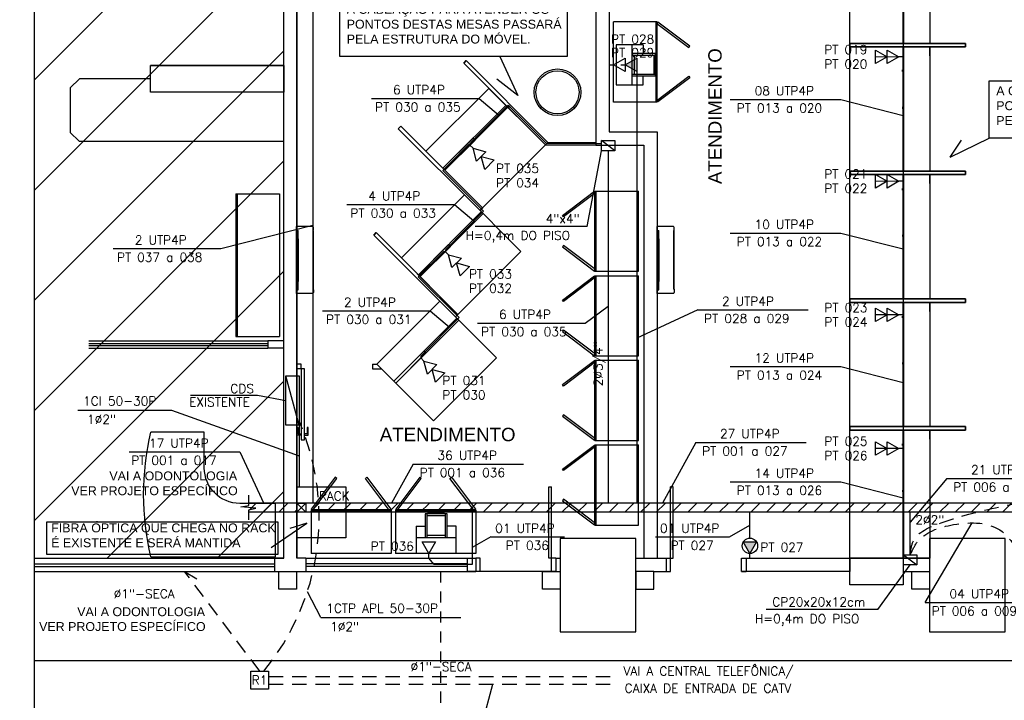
# Model space of a CAD drawing. Extents: x 116.9 to 167.9, y -246.1 to -216.8.
# Tile 3 of 13: x 130.6 to 141.6, y -239.2 to -231.5. Entities that reach past the tile are written whole.
import ezdxf
from ezdxf.enums import TextEntityAlignment as Align

# ---------------------------------------------------------------- set-up
doc = ezdxf.new("R2010")
doc.units = 0
doc.header["$MEASUREMENT"] = 0
doc.linetypes.add('HIDDEN', pattern=[0.375, 0.25, -0.125])
doc.linetypes.add('HIDDEN2', pattern=[0.1875, 0.125, -0.0625])
doc.layers.get('0').update_dxf_attribs({"linetype": 'CONTINUOUS'})
for name, color, linetype in [('CAIXAS_DE_PASSAGEM', 6, 'CONTINUOUS'), ('CIRCUITOS', 2, 'CONTINUOUS'), ('ELETROCALHA', 150, 'CONTINUOUS'), ('LINHA', 40, 'CONTINUOUS'), ('paredes1', 8, 'CONTINUOUS'), ('TEXTO', 4, 'CONTINUOUS'), ('TEXTO-Logica', 2, 'CONTINUOUS'), ('textos1', 4, 'CONTINUOUS'), ('TOMADAS-LOGICA', 1, 'CONTINUOUS'), ('TOMADAS_GERAIS', 1, 'CONTINUOUS'), ('TUB_ELETRICA', 5, 'CONTINUOUS')]:
    doc.layers.add(name, color=color, linetype=linetype)
doc.styles.add('ARIAL', font='ARIAL.TTF')
doc.styles.add('ROMANS', font='romans')
doc.styles.add('Texto Cota', font='ARIAL.TTF')

# ---------------------------------------------------------------- blocks, each defined once
blk = doc.blocks.new('P80E')
at = {"layer": 'paredes1'}
for p, q in [((0, -0.051), (0, -0.101)), ((0, -0.101), (0.15, -0.101)), ((0.15, -0.051), (0.15, -0.131)), ((0.15, -0.101), (0.949, -0.101)), ((0.949, -0.131), (0.949, -0.101)), ((0.15, -0.131), (0.949, -0.131)), ((0, -0.901), (0.15, -0.901)), ((0, -0.901), (0, -0.951)), ((0.15, -0.901), (0.15, -0.951))]:
    blk.add_line(p, q, dxfattribs=at)
blk = doc.blocks.new('9e12KBtu')
at = {"layer": 'paredes1'}
for p, q in [((0.194, 0.375), (0.013, 0.375)), ((0.013, -0.375), (0.013, 0.375)), ((0.013, 0.332), (0.032, 0.332)), ((0.032, 0.24), (0.032, 0.332)), ((0.198, 0.321), (0.198, 0.332)), ((0.198, 0.332), (0.203, 0.332)), ((0.201, 0.332), (0.201, 0.332)), ((0.201, 0.332), (0.201, 0.332)), ((0.201, 0.326), (0.201, 0.332)), ((0.201, 0.326), (0.201, 0.332)), ((0.203, 0.332), (0.203, 0.365)), ((0.015, 0.251), (0.013, 0.251)), ((0.015, 0.228), (0.013, 0.228)), ((0.015, 0.33), (0.03, 0.33)), ((0.015, 0.241), (0.015, 0.33)), ((0.015, 0.241), (0.03, 0.241)), ((0.015, 0.237), (0.03, 0.237)), ((0.015, 0.237), (0.015, 0.152)), ((0.023, 0.241), (0.023, 0.24)), ((0.023, 0.237), (0.023, 0.24)), ((0.03, 0.241), (0.03, 0.33)), ((0.03, 0.237), (0.03, 0.152)), ((0.032, 0.24), (0.032, -0.24)), ((0.198, 0.326), (0.203, 0.326)), ((0.2, 0.321), (0.198, 0.321)), ((0.2, -0.322), (0.2, 0.321)), ((0.203, -0.327), (0.203, 0.326)), ((0.03, 0.15), (0.013, 0.15)), ((0.03, 0.118), (0.013, 0.118)), ((0.03, 0.152), (0.015, 0.152)), ((0.015, 0.15), (0.015, 0.118)), ((0.03, 0.116), (0.015, 0.116)), ((0.015, 0.116), (0.015, -0.117)), ((0.02, 0.15), (0.02, 0.118)), ((0.03, 0.15), (0.03, 0.118)), ((0.03, 0.116), (0.03, -0.238)), ((0.03, -0.118), (0.013, -0.118)), ((0.03, -0.151), (0.013, -0.151)), ((0.03, -0.117), (0.015, -0.117)), ((0.015, -0.151), (0.015, -0.118)), ((0.03, -0.153), (0.015, -0.153)), ((0.015, -0.153), (0.015, -0.238)), ((0.02, -0.151), (0.02, -0.118)), ((0.015, -0.321), (0.013, -0.321)), ((0.015, -0.238), (0.03, -0.238)), ((0.015, -0.242), (0.03, -0.242)), ((0.015, -0.331), (0.015, -0.242)), ((0.015, -0.331), (0.03, -0.331)), ((0.023, -0.331), (0.023, -0.333)), ((0.03, -0.331), (0.03, -0.242)), ((0.032, -0.333), (0.032, -0.24)), ((0.198, -0.322), (0.198, -0.333)), ((0.2, -0.322), (0.198, -0.322)), ((0.198, -0.327), (0.203, -0.327)), ((0.201, -0.327), (0.201, -0.333)), ((0.201, -0.327), (0.201, -0.333)), ((0.013, -0.333), (0.032, -0.333)), ((0.194, -0.375), (0.013, -0.375)), ((0.198, -0.333), (0.198, -0.333)), ((0.198, -0.333), (0.203, -0.333)), ((0.201, -0.333), (0.201, -0.333)), ((0.201, -0.333), (0.201, -0.333)), ((0.203, -0.333), (0.203, -0.365))]:
    blk.add_line(p, q, dxfattribs=at)
for centre, start, end in [((0.194, 0.365), 0, 90), ((0.194, -0.365), 270, 0)]:
    blk.add_arc(centre, 0.00967, start, end, dxfattribs=at)
blk = doc.blocks.new('mesa odonto 140x140cm')
at = {"layer": 'paredes1'}
for p, q in [((0, 0), (1.4, 0)), ((1.4, 0), (1.4, -0.6)), ((1.4, -0.6), (1, -0.6)), ((0.6, -1), (0.6, -1.4)), ((0.6, -1.4), (0, -1.4))]:
    blk.add_line(p, q, dxfattribs=at)
for centre, radius, start, end in [((3.008, -0.7), 3.089, 166.9013, 193.0987), ((1, -1), 0.4, 90, 180)]:
    blk.add_arc(centre, radius, start, end, dxfattribs=at)
blk = doc.blocks.new('ARM 160')
at = {"layer": 'paredes1', "ltscale": 10}
for p, q in [((0, -0.49), (0, 0)), ((0.8, 0), (0, 0)), ((1.6, 0), (0.8, 0)), ((1.6, -0.49), (1.6, 0)), ((1.6, -0.49), (1.6, 0)), ((0.8, -0.476), (0, -0.476)), ((0.8, -0.49), (0, -0.49)), ((1.6, -0.476), (0.8, -0.476)), ((1.6, -0.49), (0.8, -0.49))]:
    blk.add_line(p, q, dxfattribs=at)
blk = doc.blocks.new('Apwr_tgint03')
for p, q in [((0, 3.6), (-1.5, 6.2)), ((-1.5, 6.2), (1.5, 6.2)), ((1.5, 6.2), (0, 3.6)), ((-1.5, 3.6), (1.5, 3.6)), ((0, 1), (-1.5, 3.6)), ((1.5, 3.6), (0, 1)), ((0, 0), (0, 1))]:
    blk.add_line(p, q)
at = {"style": 'ROMANS', "flags": 8}
blk.add_attdef('020', text='', height=1.6, dxfattribs=at).set_placement((3.55, 2.88), align=Align.BOTTOM_LEFT)
blk = doc.blocks.new('TLteto1')
blk.add_hatch(color=256).paths.add_polyline_path([(0, 1), (1.5, 3.6), (-1.5, 3.6)])
for p, q in [((-1.5, 3.6), (1.5, 3.6)), ((0, 1), (-1.5, 3.6)), ((1.5, 3.6), (0, 1)), ((0, 0), (0, 1))]:
    blk.add_line(p, q)
blk.add_circle((0, 2.73), 1.73)
at = {"style": 'ROMANS', "flags": 8}
blk.add_attdef('020', text='', height=1.6, dxfattribs=at).set_placement((3.55, 2.88), align=Align.BOTTOM_LEFT)
blk = doc.blocks.new('AREA')
at = {"style": 'Texto Cota'}
for tag, p in [('AREAS:COMODO', (0, 1.75)), ('AREAS:VALOR', (0, -1.25))]:
    blk.add_attdef(tag, text='', height=2, dxfattribs=at).set_placement(p, align=Align.MIDDLE_CENTER)

msp = doc.modelspace()

# ---------------------------------------------------------------- hatches: boundary and pattern name
at = {"layer": 'ELETROCALHA'}
h = msp.add_hatch(dxfattribs=at)
h.set_pattern_fill('ANSI31', color=256)
h.set_pattern_definition([(45, (18.36854, 3e-14), (-0.08838835, 0.08838835), [])])
h.paths.add_polyline_path([(133.673, -237.038), (133.673, -236.94), (133.133, -236.94), (133.133, -237.038)])
h.paths.add_polyline_path([(133.773, -236.94), (133.773, -237.038), (153.433, -237.038), (153.433, -236.938)])
at = {"layer": 'paredes1'}
h = msp.add_hatch(dxfattribs=at)
h.set_pattern_fill('ANSI31', color=256, scale=7)
h.set_pattern_definition([(45, (23.85124, 6e-14), (-0.6187184, 0.6187184), [])])
h.paths.add_polyline_path([(133.528, -227.357), (130.725, -227.357), (130.725, -237.557), (133.528, -237.557)])
at = {"layer": 'TOMADAS_GERAIS'}
h = msp.add_hatch(color=256, dxfattribs=at)
h.paths.add_polyline_path([(137.493, -231.941), (137.391, -232), (137.391, -232.032), (137.493, -232.091)])
h.paths.add_polyline_path([(137.391, -232), (137.363, -232.016), (137.391, -232.032)])

# ---------------------------------------------------------------- linework, layer by layer
at = {"layer": 'CAIXAS_DE_PASSAGEM', "color": 1}
msp.add_lwpolyline([(133.156, -238.824), (133.357, -238.824), (133.357, -239.025), (133.156, -239.025)], close=True, dxfattribs=at)
at = {"layer": 'CIRCUITOS', "color": 1}
msp.add_line((133.699, -236.061), (133.551, -235.506), dxfattribs=at)
at = {"layer": 'CIRCUITOS', "color": 150, "linetype": 'HIDDEN2', "ltscale": 1.3}
for p, q in [((133.257, -238.824), (132.411, -237.703)), ((132.411, -237.703), (132.6, -237.815)), ((133.357, -238.883), (137.215, -238.883))]:
    msp.add_line(p, q, dxfattribs=at)
at = {"layer": 'CIRCUITOS', "color": 5, "linetype": 'HIDDEN2', "ltscale": 1.3}
msp.add_line((133.357, -238.968), (137.207, -238.968), dxfattribs=at)
at = {"layer": 'CIRCUITOS', "color": 1}
for points in [[(133.551, -235.506), (133.699, -235.506), (133.699, -236.061), (133.551, -236.061)], [(133.673, -236.752), (134.225, -236.752), (134.225, -237.326), (133.673, -237.326)]]:
    msp.add_lwpolyline(points, close=True, dxfattribs=at)
at = {"layer": 'CIRCUITOS', "color": 5, "linetype": 'HIDDEN2', "ltscale": 1.3}
msp.add_arc((131.218, -237.096), 2.707, 320.3259, 23.5464, dxfattribs=at)
msp.add_open_spline([(140.565, -237.518), (140.571, -237.464), (140.592, -237.281), (141.043, -237.098), (142.033, -236.869), (143.527, -236.601), (144.966, -236.633), (145.806, -236.717), (145.939, -237.325), (145.973, -237.427)], degree=3, knots=[0, 0, 0, 0, 0.154846, 0.531637, 1.253533, 3.36958, 4.953078, 5.578475, 5.899961, 5.899961, 5.899961, 5.899961], dxfattribs=at)
msp.add_spline([(140.565, -237.518), (140.637, -237.384), (141.052, -237.178), (141.597, -237.257), (141.745, -237.427)], degree=3, dxfattribs=at)
at = {"layer": 'ELETROCALHA'}
for p, q in [((153.433, -236.938), (133.133, -236.938)), ((153.433, -237.038), (133.133, -237.038)), ((133.773, -237.038), (133.673, -236.938)), ((133.773, -236.938), (133.673, -237.038))]:
    msp.add_line(p, q, dxfattribs=at)
msp.add_lwpolyline([(133.133, -237.125), (133.133, -237.013), (133.214, -236.993), (133.043, -236.977), (133.133, -236.962), (133.133, -236.846)], dxfattribs=at)
msp.add_lwpolyline([(133.673, -236.938), (133.773, -236.938), (133.773, -237.038), (133.673, -237.038)], close=True, dxfattribs=at)
at = {"layer": 'LINHA'}
for p, q in [((135.953, -231.922), (136.155, -232.359)), ((136.155, -232.359), (135.919, -232.177)), ((135.721, -232.393), (135.94, -232.576)), ((139.784, -232.404), (140.486, -232.582)), ((141.012, -233.053), (141.453, -232.837)), ((141.012, -233.053), (141.142, -232.862)), ((136.935, -233.829), (137.097, -232.979)), ((135.444, -233.585), (135.663, -233.768)), ((132.821, -234.079), (133.853, -233.816)), ((136.935, -233.829), (135.678, -233.829)), ((139.784, -233.904), (140.486, -234.082)), ((135.171, -234.778), (135.389, -234.961)), ((136.913, -234.915), (137.172, -234.726)), ((138.177, -234.767), (137.493, -235.083)), ((139.784, -235.404), (140.486, -235.582)), ((132.479, -235.724), (133.232, -235.724)), ((133.232, -235.724), (133.551, -235.784)), ((131.213, -235.894), (132.266, -235.894)), ((132.266, -235.894), (133.699, -236.407)), ((138.155, -236.256), (137.78, -236.938)), ((133.032, -236.36), (133.302, -236.94)), ((134.98, -236.498), (134.739, -236.938)), ((139.784, -236.698), (140.486, -236.876)), ((140.975, -236.66), (140.565, -237.149)), ((133.386, -237.434), (133.785, -237.163)), ((133.785, -237.163), (133.595, -237.221)), ((138.533, -237.316), (138.764, -237.184)), ((140.733, -238.052), (141.261, -237.159)), ((135.853, -237.316), (135.645, -237.436)), ((140.202, -238.133), (140.565, -237.631)), ((133.944, -238.221), (133.792, -237.931)), ((140.202, -238.133), (138.945, -238.133)), ((133.944, -238.221), (135.515, -238.221)), ((135.753, -239.421), (135.876, -238.968))]:
    msp.add_line(p, q, dxfattribs=at)
for points in [[(134.157, -231.279), (136.709, -231.279), (136.709, -231.922), (134.157, -231.922)], [(141.453, -232.194), (144.005, -232.194), (144.005, -232.837), (141.453, -232.837)], [(130.867, -237.148), (133.46, -237.148), (133.46, -237.513), (130.867, -237.513)]]:
    msp.add_lwpolyline(points, close=True, dxfattribs=at)
at = {"layer": 'paredes1'}
for p, q in [((133.673, -237.553), (133.673, -227.361)), ((133.523, -227.553), (133.523, -237.553)), ((133.673, -227.553), (133.673, -237.553)), ((137.033, -227.611), (137.033, -232.917)), ((137.183, -227.611), (137.183, -232.767)), ((140.786, -231.914), (140.786, -231.814)), ((133.528, -232.023), (132.028, -232.023)), ((133.528, -232.323), (132.028, -232.323)), ((137.183, -232.767), (137.723, -232.767)), ((137.723, -232.767), (137.723, -237.553)), ((131.228, -232.873), (133.528, -232.873)), ((136.467, -232.915), (137.033, -232.917)), ((136.495, -232.887), (137.033, -232.887)), ((137.033, -232.917), (137.573, -232.917)), ((137.573, -232.917), (137.573, -237.553)), ((140.786, -233.348), (140.786, -233.248)), ((140.786, -234.783), (140.786, -234.683)), ((131.337, -235.115), (133.349, -235.115)), ((131.337, -235.145), (133.349, -235.145)), ((133.528, -235.115), (133.349, -235.115)), ((133.349, -235.115), (133.349, -235.195)), ((131.337, -235.165), (133.349, -235.165)), ((131.337, -235.195), (133.349, -235.195)), ((133.528, -235.195), (133.349, -235.195)), ((133.723, -235.376), (133.673, -235.376)), ((133.723, -235.427), (133.723, -235.376)), ((134.523, -235.376), (134.523, -235.427)), ((134.523, -235.376), (134.573, -235.376)), ((133.723, -235.427), (133.673, -235.427)), ((134.523, -235.427), (134.623, -235.427)), ((140.786, -236.217), (140.786, -236.117)), ((135.683, -237.013), (134.783, -237.013)), ((135.683, -237.027), (134.783, -237.027)), ((135.199, -237.047), (135.199, -237.037)), ((135.279, -237.037), (135.199, -237.037)), ((135.279, -237.047), (135.279, -237.037)), ((135.364, -237.057), (135.114, -237.057)), ((135.114, -237.057), (135.114, -237.323)), ((135.134, -237.057), (135.134, -237.323)), ((135.134, -237.075), (135.344, -237.075)), ((135.329, -237.047), (135.149, -237.047)), ((135.149, -237.057), (135.149, -237.047)), ((135.329, -237.057), (135.329, -237.047)), ((135.344, -237.323), (135.344, -237.057)), ((135.364, -237.323), (135.364, -237.057)), ((135.014, -237.197), (135.114, -237.197)), ((135.014, -237.197), (135.014, -237.497)), ((135.464, -237.197), (135.364, -237.197)), ((135.464, -237.497), (135.464, -237.197)), ((135.014, -237.323), (135.464, -237.323)), ((135.134, -237.297), (135.344, -237.297)), ((133.528, -237.557), (130.725, -237.557)), ((133.523, -237.553), (133.347, -237.553)), ((133.428, -237.703), (133.428, -237.557)), ((133.528, -237.557), (133.428, -237.557)), ((133.773, -237.553), (133.673, -237.553)), ((133.773, -237.553), (135.586, -237.553)), ((133.773, -237.553), (133.773, -237.703)), ((135.014, -237.497), (135.464, -237.497)), ((135.586, -237.553), (135.683, -237.553)), ((135.586, -237.553), (135.586, -237.703)), ((135.683, -237.553), (135.683, -237.703)), ((136.583, -237.553), (136.633, -237.553)), ((136.583, -237.553), (136.583, -237.703)), ((137.483, -237.553), (137.821, -237.553)), ((137.821, -237.553), (137.821, -237.703)), ((138.721, -237.553), (139.886, -237.553)), ((138.721, -237.553), (138.721, -237.703)), ((139.886, -237.553), (139.886, -237.703)), ((140.486, -237.553), (140.783, -237.553)), ((140.486, -237.553), (140.486, -237.703)), ((140.783, -237.553), (140.783, -237.703)), ((130.725, -237.617), (133.428, -237.617)), ((130.725, -237.647), (133.428, -237.647)), ((130.725, -237.703), (133.673, -237.703)), ((133.347, -237.703), (133.773, -237.703)), ((133.428, -237.703), (133.773, -237.703)), ((133.773, -237.613), (135.586, -237.613)), ((133.773, -237.643), (135.586, -237.643)), ((133.773, -237.703), (135.616, -237.703)), ((133.773, -237.703), (135.586, -237.703)), ((136.383, -237.703), (135.583, -237.703)), ((135.586, -237.703), (135.683, -237.703)), ((136.533, -237.703), (135.733, -237.703)), ((136.583, -237.703), (136.633, -237.703)), ((137.683, -237.703), (137.821, -237.703)), ((139.886, -237.703), (138.671, -237.703)), ((140.486, -237.703), (140.783, -237.703)), ((130.725, -238.703), (155.273, -238.703))]:
    msp.add_line(p, q, dxfattribs=at)
at = {"layer": 'paredes1', "ltscale": 10}
for p, q in [((137.233, -232.433), (137.233, -231.533)), ((137.723, -231.533), (137.233, -231.533)), ((137.709, -232.433), (137.709, -231.533)), ((137.723, -232.433), (137.723, -231.533)), ((137.563, -231.789), (137.263, -231.789)), ((137.263, -231.789), (137.263, -232.239)), ((137.437, -231.789), (137.437, -232.239)), ((137.563, -231.789), (137.563, -231.889)), ((137.703, -231.889), (137.437, -231.889)), ((137.703, -231.909), (137.437, -231.909)), ((137.463, -231.909), (137.463, -232.119)), ((137.685, -231.909), (137.685, -232.119)), ((137.703, -232.139), (137.703, -231.889)), ((137.703, -231.924), (137.713, -231.924)), ((137.713, -232.104), (137.713, -231.924)), ((137.713, -231.974), (137.723, -231.974)), ((137.713, -232.054), (137.723, -232.054)), ((137.723, -232.054), (137.723, -231.974)), ((137.437, -232.119), (137.703, -232.119)), ((137.437, -232.139), (137.703, -232.139)), ((137.563, -232.239), (137.563, -232.139)), ((137.703, -232.104), (137.713, -232.104)), ((137.263, -232.239), (137.563, -232.239)), ((137.723, -232.433), (137.233, -232.433)), ((137.723, -232.433), (137.233, -232.433)), ((137.023, -233.433), (137.513, -233.433)), ((137.023, -234.333), (137.023, -233.433)), ((137.037, -234.333), (137.037, -233.433)), ((137.513, -234.333), (137.513, -233.433)), ((137.023, -234.333), (137.513, -234.333)), ((137.023, -234.333), (137.513, -234.333)), ((137.023, -234.383), (137.513, -234.383)), ((137.023, -235.283), (137.023, -234.383)), ((137.037, -235.283), (137.037, -234.383)), ((137.513, -235.283), (137.513, -234.383)), ((137.023, -235.283), (137.513, -235.283)), ((137.023, -235.283), (137.513, -235.283)), ((137.023, -235.333), (137.513, -235.333)), ((137.023, -236.233), (137.023, -235.333)), ((137.037, -236.233), (137.037, -235.333)), ((137.513, -236.233), (137.513, -235.333)), ((137.023, -236.233), (137.513, -236.233)), ((137.023, -236.233), (137.513, -236.233)), ((137.023, -236.283), (137.513, -236.283)), ((137.023, -237.183), (137.023, -236.283)), ((137.037, -237.183), (137.037, -236.283)), ((137.513, -237.183), (137.513, -236.283)), ((133.833, -237.013), (133.833, -237.503)), ((134.733, -237.013), (133.833, -237.013)), ((134.733, -237.027), (133.833, -237.027)), ((134.733, -237.013), (134.733, -237.503)), ((134.733, -237.013), (134.733, -237.503)), ((134.783, -237.013), (134.783, -237.503)), ((135.683, -237.013), (135.683, -237.503)), ((135.683, -237.013), (135.683, -237.503)), ((137.023, -237.183), (137.513, -237.183)), ((137.023, -237.183), (137.513, -237.183)), ((134.733, -237.503), (133.833, -237.503)), ((135.683, -237.503), (134.783, -237.503))]:
    msp.add_line(p, q, dxfattribs=at)
at = {"layer": 'paredes1'}
for points in [[(130.725, -220.03), (156.811, -220.03), (156.811, -241.749), (130.725, -241.749)], [(140.785, -231.774), (139.886, -231.774), (139.886, -230.38), (140.786, -230.38)], [(138.088, -231.806), (137.729, -231.535), (137.717, -231.551), (138.076, -231.822)], [(141.186, -231.814), (141.186, -231.774), (139.886, -231.774), (139.886, -231.814)], [(141.186, -231.774), (141.186, -231.814), (139.886, -231.814), (139.886, -231.774)], [(140.785, -233.208), (139.886, -233.208), (139.886, -231.814), (140.786, -231.814)], [(132.028, -232.023), (133.528, -232.023), (133.528, -232.323), (132.028, -232.323)], [(135.577, -231.968), (135.549, -231.996), (136.467, -232.915), (136.495, -232.887)], [(135.549, -231.996), (135.577, -231.968), (136.495, -232.887), (136.467, -232.915)], [(138.088, -232.16), (137.729, -232.431), (137.717, -232.415), (138.076, -232.144)], [(140.486, -232.091), (140.476, -232.091), (140.476, -232.071), (140.486, -232.071)], [(135.831, -232.279), (136.467, -232.915), (135.76, -233.622), (135.124, -232.986)], [(136.043, -232.491), (136.05, -232.498), (136.065, -232.484), (136.058, -232.477)], [(140.486, -232.488), (140.476, -232.488), (140.476, -232.508), (140.486, -232.508)], [(134.842, -232.703), (134.813, -232.732), (135.732, -233.651), (135.76, -233.622)], [(134.813, -232.732), (134.842, -232.703), (135.76, -233.622), (135.732, -233.651)], [(135.336, -233.198), (135.676, -232.859), (135.655, -232.838), (135.315, -233.177)], [(141.186, -233.248), (141.186, -233.208), (139.886, -233.208), (139.886, -233.248)], [(141.186, -233.208), (141.186, -233.248), (139.886, -233.248), (139.886, -233.208)], [(140.785, -234.643), (139.886, -234.643), (139.886, -233.248), (140.786, -233.248)], [(135.556, -233.474), (136.191, -234.11), (135.484, -234.818), (134.848, -234.181)], [(136.658, -233.706), (137.017, -233.435), (137.029, -233.451), (136.67, -233.722)], [(140.486, -233.423), (140.476, -233.423), (140.476, -233.403), (140.486, -233.403)], [(134.566, -233.898), (134.538, -233.927), (135.456, -234.846), (135.484, -234.818)], [(134.538, -233.927), (134.566, -233.898), (135.484, -234.818), (135.456, -234.846)], [(140.486, -233.923), (140.476, -233.923), (140.476, -233.943), (140.486, -233.943)], [(135.06, -234.393), (135.4, -234.054), (135.379, -234.033), (135.039, -234.372)], [(136.658, -234.06), (137.017, -234.331), (137.029, -234.315), (136.67, -234.044)], [(136.658, -234.656), (137.017, -234.385), (137.029, -234.401), (136.67, -234.672)], [(135.28, -234.669), (135.916, -235.306), (135.209, -236.013), (134.573, -235.376)], [(141.186, -234.683), (141.186, -234.643), (139.886, -234.643), (139.886, -234.683)], [(141.186, -234.643), (141.186, -234.683), (139.886, -234.683), (139.886, -234.643)], [(140.786, -236.077), (139.886, -236.077), (139.886, -234.683), (140.786, -234.683)], [(140.486, -234.857), (140.476, -234.857), (140.476, -234.837), (140.486, -234.837)], [(136.658, -235.01), (137.017, -235.281), (137.029, -235.265), (136.67, -234.994)], [(134.785, -235.588), (135.124, -235.249), (135.103, -235.228), (134.763, -235.567)], [(136.658, -235.606), (137.017, -235.335), (137.029, -235.351), (136.67, -235.622)], [(140.486, -235.357), (140.476, -235.357), (140.476, -235.377), (140.486, -235.377)], [(133.723, -235.427), (133.723, -236.227), (133.758, -236.227), (133.758, -235.427)], [(136.658, -235.96), (137.017, -236.231), (137.029, -236.215), (136.67, -235.944)], [(141.186, -236.117), (141.186, -236.077), (139.886, -236.077), (139.886, -236.117)], [(141.186, -236.077), (141.186, -236.117), (139.886, -236.117), (139.886, -236.077)], [(140.785, -237.553), (139.886, -237.553), (139.886, -236.117), (140.786, -236.117)], [(136.658, -236.556), (137.017, -236.285), (137.029, -236.301), (136.67, -236.572)], [(140.486, -236.291), (140.476, -236.291), (140.476, -236.271), (140.486, -236.271)], [(134.106, -236.647), (133.835, -237.006), (133.851, -237.019), (134.122, -236.659)], [(134.46, -236.647), (134.731, -237.006), (134.715, -237.019), (134.444, -236.659)], [(135.056, -236.647), (134.785, -237.006), (134.801, -237.019), (135.072, -236.659)], [(135.41, -236.647), (135.681, -237.006), (135.665, -237.019), (135.394, -236.659)], [(140.486, -236.791), (140.476, -236.791), (140.476, -236.811), (140.486, -236.811)], [(136.658, -236.91), (137.017, -237.181), (137.029, -237.165), (136.67, -236.894)], [(136.633, -238.383), (137.483, -238.383), (137.483, -237.333), (136.633, -237.333)], [(140.783, -238.383), (141.633, -238.383), (141.633, -237.333), (140.783, -237.333)], [(139.886, -237.553), (140.486, -237.553), (140.486, -237.853), (139.886, -237.853)], [(133.471, -237.703), (133.671, -237.703), (133.671, -237.903), (133.471, -237.903)], [(133.471, -237.703), (133.671, -237.703), (133.671, -237.903), (133.471, -237.903)], [(136.433, -237.703), (136.633, -237.703), (136.633, -237.903), (136.433, -237.903)], [(137.683, -237.703), (137.483, -237.703), (137.483, -237.903), (137.683, -237.903)], [(140.583, -237.703), (140.783, -237.703), (140.783, -237.903), (140.583, -237.903)]]:
    msp.add_lwpolyline(points, close=True, dxfattribs=at)
for points in [[(140.486, -231.774), (140.486, -230.38)], [(140.494, -231.774), (140.494, -230.38)], [(140.494, -231.774), (140.494, -230.38)], [(140.486, -233.208), (140.486, -231.814)], [(140.494, -233.208), (140.494, -231.814)], [(140.494, -233.208), (140.494, -231.814)], [(132.028, -232.173), (131.233, -232.173), (131.129, -232.274), (131.129, -232.773), (131.228, -232.873), (133.528, -232.873), (133.528, -232.323)], [(136.022, -232.47), (135.315, -233.177)], [(136.043, -232.491), (135.336, -233.198)], [(140.486, -234.643), (140.486, -233.248)], [(140.494, -234.643), (140.494, -233.248)], [(140.494, -234.643), (140.494, -233.248)], [(135.746, -233.665), (135.039, -234.372)], [(135.768, -233.686), (135.06, -234.393)], [(140.486, -236.077), (140.486, -234.683)], [(140.494, -236.077), (140.494, -234.683)], [(140.494, -236.077), (140.494, -234.683)], [(135.47, -234.86), (134.763, -235.567)], [(135.492, -234.881), (134.785, -235.589)], [(133.723, -236.174), (133.679, -236.174), (133.679, -236.087), (133.69, -236.087), (133.69, -236.16), (133.723, -236.16)], [(133.758, -236.174), (133.802, -236.174), (133.802, -236.087), (133.791, -236.087), (133.791, -236.16), (133.758, -236.16)], [(140.486, -237.553), (140.486, -236.117)], [(140.494, -237.553), (140.494, -236.117)], [(140.494, -237.553), (140.494, -236.117)]]:
    msp.add_lwpolyline(points, dxfattribs=at)
at = {"layer": 'paredes1', "linetype": 'HIDDEN', "ltscale": 0.5}
msp.add_lwpolyline([(135.286, -237.703), (135.286, -239.703), (155.273, -239.703), (155.273, -237.703)], dxfattribs=at)
at = {"layer": 'paredes1'}
for radius in [0.262, 0.242]:
    msp.add_circle((136.602, -232.323), radius, dxfattribs=at)
at = {"layer": 'TEXTO', "color": 40}
for p, q in [((134.511, -232.393), (135.721, -232.393)), ((138.543, -232.404), (139.784, -232.404)), ((134.235, -233.585), (135.444, -233.585)), ((138.543, -233.904), (139.784, -233.904)), ((131.612, -234.079), (132.821, -234.079)), ((133.961, -234.778), (135.171, -234.778)), ((138.177, -234.767), (139.417, -234.767)), ((135.703, -234.915), (136.913, -234.915)), ((138.543, -235.404), (139.784, -235.404)), ((138.155, -236.256), (139.395, -236.256)), ((131.792, -236.36), (133.032, -236.36)), ((134.98, -236.498), (136.221, -236.498)), ((138.543, -236.698), (139.784, -236.698)), ((140.975, -236.66), (142.215, -236.66)), ((135.853, -237.316), (136.682, -237.316)), ((137.704, -237.316), (138.533, -237.316)), ((140.733, -238.052), (141.973, -238.052))]:
    msp.add_line(p, q, dxfattribs=at)
at = {"layer": 'TOMADAS_GERAIS'}
for p, q in [((140.436, -231.925), (140.176, -231.927)), ((137.247, -232.979), (137.097, -232.865)), ((140.436, -233.323), (140.176, -233.324)), ((140.436, -234.823), (140.176, -234.824)), ((140.436, -236.323), (140.176, -236.324)), ((140.49, -237.518), (140.64, -237.631))]:
    msp.add_line(p, q, dxfattribs=at)
for points in [[(137.183, -232.016), (137.233, -232.016), (137.363, -231.941), (137.363, -232.091), (137.233, -232.016)], [(137.313, -232.016), (137.363, -232.016), (137.493, -231.941), (137.493, -232.091), (137.363, -232.016)], [(135.155, -237.553), (135.155, -237.503), (135.08, -237.373), (135.23, -237.373), (135.155, -237.503)]]:
    msp.add_lwpolyline(points, dxfattribs=at)
for points in [[(137.247, -232.979), (137.097, -232.979), (137.097, -232.865), (137.247, -232.865)], [(140.49, -237.518), (140.64, -237.518), (140.64, -237.631), (140.49, -237.631)]]:
    msp.add_lwpolyline(points, close=True, dxfattribs=at)
at = {"layer": 'TUB_ELETRICA'}
for p, q in [((140.486, -227.712), (140.486, -237.534)), ((133.853, -231.078), (133.853, -236.938)), ((137.493, -232.091), (137.493, -236.938)), ((137.172, -232.979), (137.172, -236.938)), ((133.699, -236.061), (133.699, -236.752)), ((138.764, -237.329), (138.764, -237.038)), ((140.565, -237.518), (140.565, -237.038))]:
    msp.add_line(p, q, dxfattribs=at)
at = {"layer": 'TUB_ELETRICA', "color": 150}
msp.add_line((140.49, -237.534), (140.486, -237.534), dxfattribs=at)
at = {"layer": 'TUB_ELETRICA'}
for points in [[(135.618, -232.917), (135.623, -232.892), (136.048, -232.467)], [(137.097, -232.903), (137.066, -232.903), (136.481, -232.901), (136.048, -232.467)], [(135.618, -232.917), (135.605, -232.908), (135.313, -233.202), (135.771, -233.659), (135.347, -234.09), (135.342, -234.112), (135.322, -234.115), (135.035, -234.397), (135.497, -234.852), (135.067, -235.285), (135.066, -235.307)], [(135.645, -237.038), (135.645, -237.627), (135.218, -237.627), (135.155, -237.553)]]:
    msp.add_lwpolyline(points, dxfattribs=at)

# ---------------------------------------------------------------- block references
at = {"layer": 'paredes1', "xscale": -1}
for name, p, rotation in [('ARM 160', (133.478, -235.065), 270), ('mesa odonto 140x140cm', (132.034, -237.54), 180), ('P80E', (136.635, -237.703), 270)]:
    msp.add_blockref(name, p, dxfattribs=dict(at, rotation=rotation))
at = {"layer": 'paredes1'}
for p in [(133.658, -234.207), (137.71, -234.207)]:
    msp.add_blockref('9e12KBtu', p, dxfattribs=at)
at = {"layer": 'paredes1', "rotation": 90.00000000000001}
msp.add_blockref('P80E', (137.77, -237.703), dxfattribs=at)
at = {"layer": 'textos1', "linetype": 'Continuous', "lineweight": -3}
ref = msp.add_blockref('AREA', (138.476, -232.562), dxfattribs=dict(at, xscale=0.05999999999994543, yscale=0.05999999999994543, zscale=0.05999999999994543, rotation=90))
ref.add_attrib('AREAS:COMODO', 'ATENDIMENTO ', dxfattribs={"layer": '0', "height": 0.15, "rotation": 90, "style": 'Texto Cota'}).set_placement((138.371, -232.562), align=Align.MIDDLE_CENTER)
ref = msp.add_blockref('AREA', (135.397, -236.271), dxfattribs=dict(at, xscale=0.05999999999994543, yscale=0.05999999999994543, zscale=0.05999999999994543))
ref.add_attrib('AREAS:COMODO', 'ATENDIMENTO ', dxfattribs={"layer": '0', "height": 0.15, "style": 'Texto Cota'}).set_placement((135.397, -236.166), align=Align.MIDDLE_CENTER)
at = {"layer": 'TOMADAS-LOGICA', "xscale": 0.0500000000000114, "yscale": 0.0500000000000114, "zscale": 0.0500000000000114}
msp.add_blockref('TLteto1', (138.764, -237.553), dxfattribs=at)
at = {"layer": 'TOMADAS_GERAIS', "yscale": 0.0500000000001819, "zscale": 0.0500000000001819}
for p, xscale, rotation in [((140.486, -231.925), 0.0500000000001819, 89.99999999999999), ((135.618, -232.917), 0.05000000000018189, 225.0016042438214), ((140.486, -233.323), 0.0500000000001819, 89.99999999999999), ((135.342, -234.112), 0.05000000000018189, 225.0016042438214), ((140.486, -234.823), 0.0500000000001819, 89.99999999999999), ((135.066, -235.307), 0.05000000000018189, 225.0016042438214), ((140.486, -236.323), 0.0500000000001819, 89.99999999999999)]:
    msp.add_blockref('Apwr_tgint03', p, dxfattribs=dict(at, xscale=xscale, rotation=rotation))

# ---------------------------------------------------------------- texts
at = {"layer": 'CIRCUITOS', "color": 7, "linetype": 'HIDDEN', "char_height": 0.1, "attachment_point": 1, "style": 'ARIAL'}
for s, insert, width in [('A CABEAÇÃO PARA ATENDER OS PONTOS DESTAS MESAS PASSARÁ PELA ESTRUTURA DO MÓVEL.', (134.234, -231.342, 0.071), 2.44515), ('A CABEAÇÃO PARA ATENDER OS PONTOS DESTAS MESAS PASSARÁ PELA ESTRUTURA DO MÓVEL.', (141.531, -232.257, 0.071), 2.44515), ('\\pi0.67055;VAI A ODONTOLOGIA \\P\\pi0.24238;VER PROJETO ESPECÍFICO', (130.897, -236.581, 0.071), 2.10623), ('FIBRA ÓPTICA QUE CHEGA NO RACK É EXISTENTE E SERÁ MANTIDA', (130.914, -237.165, 0.071), 2.53204), ('\\pi0.67055;VAI A ODONTOLOGIA \\P\\pi0.24238;VER PROJETO ESPECÍFICO', (130.536, -238.106, 0.071), 2.10623)]:
    msp.add_mtext(s, dxfattribs=dict(at, insert=insert, width=width))
at = {"layer": 'TEXTO', "color": 2, "style": 'ROMANS'}
for s, p in [('PT 028', (137.204, -231.777)), ('PT 029', (137.204, -231.928)), ('PT 019', (139.599, -231.894)), ('PT 020', (139.599, -232.056)), ('6 UTP4P', (134.754, -232.345)), ('08 UTP4P', (138.816, -232.357)), ('PT 030 a 035', (134.553, -232.539)), ('PT 013 a 020', (138.615, -232.55)), ('PT 035', (135.911, -233.228)), ('PT 021', (139.599, -233.292)), ('PT 034', (135.911, -233.39)), ('PT 022', (139.599, -233.453)), ('4 UTP4P', (134.477, -233.537)), ('PT 030 a 033', (134.276, -233.731)), ('10 UTP4P', (138.816, -233.857)), ('2 UTP4P', (131.854, -234.032)), ('PT 013 a 022', (138.615, -234.05)), ('PT 037 a 038', (131.653, -234.226)), ('PT 033', (135.607, -234.414)), ('PT 032', (135.607, -234.575)), ('2 UTP4P', (134.203, -234.731)), ('2 UTP4P', (138.45, -234.72)), ('PT 023', (139.6, -234.792)), ('PT 030 a 031', (134.002, -234.924)), ('6 UTP4P', (135.945, -234.867)), ('PT 028 a 029', (138.249, -234.913)), ('PT 024', (139.6, -234.953)), ('PT 030 a 035', (135.744, -235.061)), ('12 UTP4P', (138.816, -235.357)), ('PT 013 a 024', (138.615, -235.55)), ('CDS', (132.926, -235.701)), ('PT 031', (135.309, -235.61)), ('PT 030', (135.309, -235.772)), ('1CI 50-30P', (131.273, -235.84)), ('EXISTENTE', (132.464, -235.851)), ('1%%C2"', (131.317, -236.046)), ('27 UTP4P', (138.428, -236.208)), ('17 UTP4P', (132.014, -236.313)), ('PT 025', (139.6, -236.292)), ('36 UTP4P', (135.254, -236.451)), ('PT 001 a 027', (138.227, -236.402)), ('PT 026', (139.6, -236.453)), ('PT 001 a 017', (131.813, -236.506)), ('PT 001 a 036', (135.053, -236.644)), ('14 UTP4P', (138.816, -236.651)), ('21 UTP4P', (141.248, -236.612)), ('PT 006 a 026', (141.047, -236.806)), ('RACK', (133.921, -236.907)), ('PT 013 a 026', (138.615, -236.844)), ('2Ø2"', (140.622, -237.174)), ('01 UTP4P', (135.902, -237.269)), ('01 UTP4P', (137.753, -237.269)), ('PT 036', (134.504, -237.47)), ('PT 036', (136.021, -237.462)), ('PT 027', (137.872, -237.462)), ('PT 027', (138.881, -237.482)), ('%%C1"-SECA', (131.616, -238.005)), ('04 UTP4P', (141.006, -238.005)), ('1CTP APL 50-30P', (134.004, -238.167)), ('PT 006 a 009', (140.805, -238.198)), ('1%%C2"', (134.048, -238.373)), ('%%C1"-SECA', (134.951, -238.823)), ('VAI A CENTRAL TELEFÔNICA/', (137.344, -238.873)), ('R1', (133.167, -238.974)), ('CAIXA DE ENTRADA DE CATV', (137.356, -239.066))]:
    msp.add_text(s, height=0.1, dxfattribs=at).set_placement(p)
msp.add_text('2Ø3/4"', height=0.1, rotation=90, dxfattribs=at).set_placement((137.109, -235.625))
at = {"layer": 'TEXTO-Logica', "style": 'ROMANS'}
for s, p in [('4"x4"', (136.47, -233.792)), ('H=0,4m DO PISO', (135.569, -233.981)), ('CP20x20x12cm', (139.014, -238.096)), ('H=0,4m DO PISO', (138.819, -238.285))]:
    msp.add_text(s, height=0.1, dxfattribs=at).set_placement(p)

doc.saveas('drawing.dxf')
